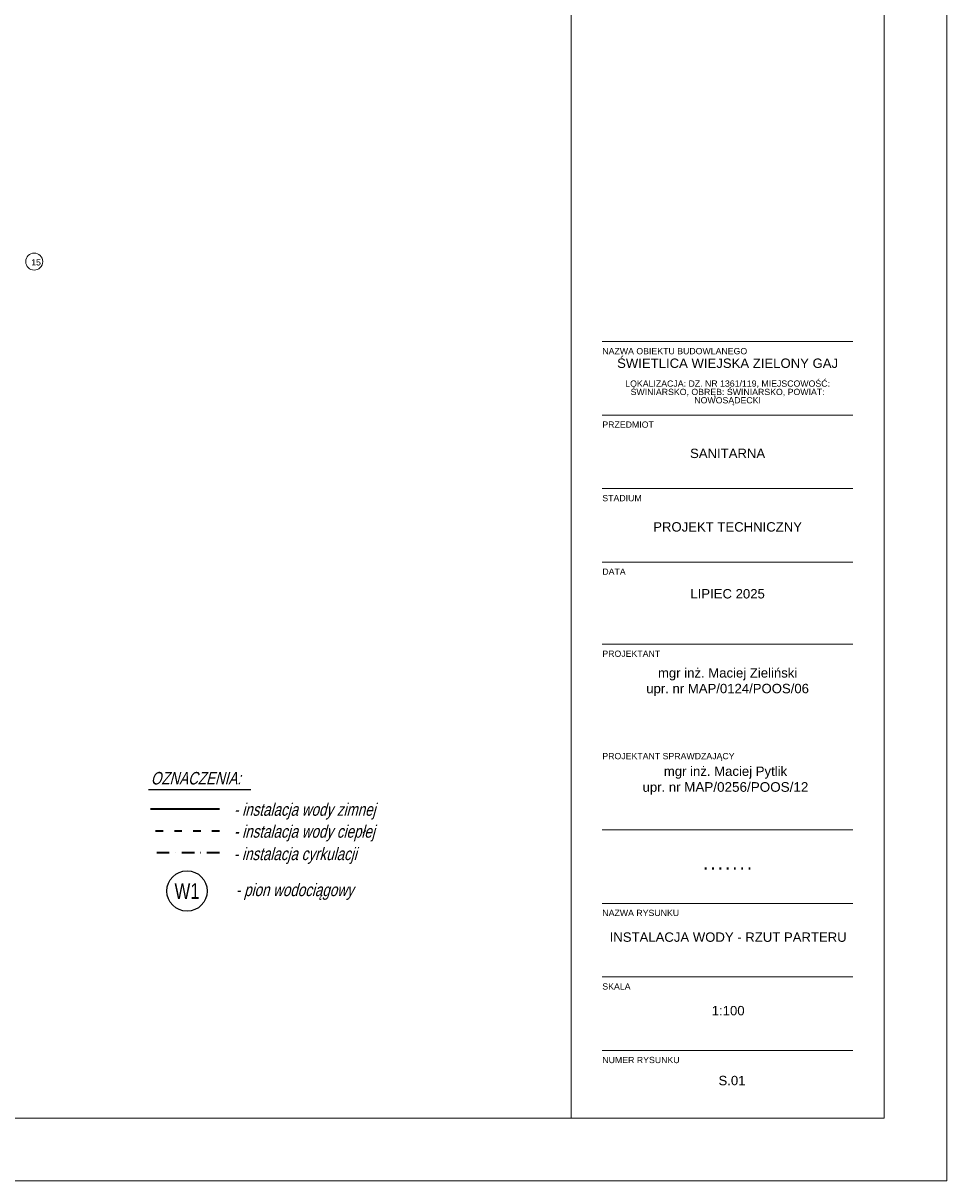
# Model space of a CAD drawing. Header units: millimetres. Extents: x 49908 to 79848, y -11883 to -3092.
# Tile 9 of 222: x 54373 to 55848, y -7293 to -5444. Entities that reach past the tile are written whole.
import ezdxf
from ezdxf.enums import TextEntityAlignment as Align

# ---------------------------------------------------------------- set-up
doc = ezdxf.new("R2010")
doc.units = ezdxf.units.MM
doc.linetypes.add('ACAD_ISO03W100', pattern=[30, 12, -18])
doc.linetypes.add('DASHDOT', pattern=[1, 0.5, -0.25, 0, -0.25])
doc.layers.get('0').update_dxf_attribs({"color": 9, "lineweight": 9})
doc.layers.add('A_CIENKA', color=9, linetype='Continuous', lineweight=9)
doc.layers.add('S_Woda', color=4, linetype='Continuous', lineweight=35)
doc.layers.add('A_WYMIAR', color=9, linetype='Continuous', lineweight=5, transparency=0.2)
doc.layers.add('S_Opis', color=2, linetype='Continuous')
doc.styles.add('Arial', font='arial.ttf')
doc.styles.add('ROMANS', font='romanpl.shx', dxfattribs={"bigfont": 'romanbigpl.shx'})

msp = doc.modelspace()

# ---------------------------------------------------------------- linework, layer by layer
at = {"color": 2}
for p, q in [((55297.7, -6966.9), (55697.7, -6966.9)), ((55297.7, -7084.2), (55697.7, -7084.2))]:
    msp.add_line(p, q, dxfattribs=at)
at = {"layer": 'A_CIENKA', "color": 2}
for p, q in [((55247.7, -4282.6), (55247.7, -7192.6)), ((55747.7, -4282.6), (55747.7, -7192.6)), ((55297.7, -5952.5), (55697.7, -5952.5)), ((55297.7, -6069.8), (55697.7, -6069.8)), ((55297.7, -6187.2), (55697.7, -6187.2)), ((55297.7, -6304.6), (55697.7, -6304.6)), ((55297.7, -6435.5), (55697.7, -6435.5)), ((55297.7, -6732.1), (55697.7, -6732.1)), ((55297.7, -6849.5), (55697.7, -6849.5)), ((55297.7, -6966.9), (55697.7, -6966.9)), ((55297.7, -7084.2), (55697.7, -7084.2))]:
    msp.add_line(p, q, dxfattribs=at)
at = {"layer": 'A_CIENKA', "color": 7, "true_color": 0xffffff}
msp.add_lwpolyline([(49907.7, -3092.1), (55847.7, -3092.1), (55847.7, -7292.6), (49907.7, -7292.6), (49907.7, -3092.1)], dxfattribs=at)
at = {"layer": 'A_CIENKA', "color": 2}
msp.add_lwpolyline([(50162.2, -3192.1), (55747.7, -3192.1), (55747.7, -7192.6), (50162.2, -7192.6)], close=True, dxfattribs=at)
at = {"layer": 'A_WYMIAR'}
msp.add_circle((54390.8, -5824.9), 13.6, dxfattribs=at)
at = {"layer": 'S_Opis'}
msp.add_line((54736.4, -6668.1), (54573.2, -6668.1), dxfattribs=at)
at = {"layer": 'S_Opis', "color": 3}
msp.add_circle((54634.8, -6829.8), 32.2, dxfattribs=at)
at = {"layer": 'S_Woda'}
msp.add_line((54686.6, -6699), (54576.7, -6699), dxfattribs=at)
at = {"layer": 'S_Woda', "linetype": 'ACAD_ISO03W100'}
msp.add_line((54686.6, -6734), (54576.7, -6734), dxfattribs=at)
at = {"layer": 'S_Woda', "linetype": 'DASHDOT', "ltscale": 40}
msp.add_line((54686.6, -6769), (54576.7, -6769), dxfattribs=at)

# ---------------------------------------------------------------- texts
at = {"color": 2, "char_height": 15, "width": 400, "attachment_point": 1, "style": 'Arial'}
for s, insert in [('\\pxqc;INSTALACJA WODY - RZUT PARTERU', (55298.6, -6895.9)), ('\\pxqc;1:100', (55298.6, -7013.3)), ('\\pxqc;S.01', (55304.7, -7124.9))]:
    msp.add_mtext(s, dxfattribs=dict(at, insert=insert))
at = {"color": 2, "ltscale": 80, "char_height": 10, "width": 135.734, "attachment_point": 1, "style": 'Arial'}
for s, insert in [('SKALA', (55297.7, -6977.2)), ('{\\fArial|b0|i0|c238|p34;NUMER RYSUNKU}', (55297.7, -7094.6))]:
    msp.add_mtext(s, dxfattribs=dict(at, insert=insert))
at = {"layer": 'A_CIENKA', "color": 2, "ltscale": 80, "char_height": 10, "attachment_point": 1, "style": 'Arial'}
for s, insert, width in [('NAZWA OBIEKTU BUDOWLANEGO', (55297.7, -5962.8), 390.836), ('{\\fArial|b0|i0|c238|p34;PRZEDMIOT}', (55297.7, -6080.1), 135.734), ('{\\fArial|b0|i0|c238|p34;STADIUM}', (55297.7, -6197.5), 135.734), ('DATA', (55297.7, -6314.9), 135.734), ('{\\fArial|b0|i0|c238|p34;PROJEKTANT}', (55297.7, -6445.9), 135.734), ('PROJEKTANT SPRAWDZAJĄCY', (55297.7, -6609.4), 214.014), ('{\\fArial|b0|i0|c238|p34;NAZWA RYSUNKU}', (55297.7, -6859.8), 135.734), ('SKALA', (55297.7, -6977.2), 135.734), ('{\\fArial|b0|i0|c238|p34;NUMER RYSUNKU}', (55297.7, -7094.6), 135.734)]:
    msp.add_mtext(s, dxfattribs=dict(at, insert=insert, width=width))
at = {"layer": 'A_CIENKA', "color": 2, "char_height": 15, "width": 400, "attachment_point": 1, "style": 'Arial'}
for s, insert in [('\\pxsm0.8,qc;ŚWIETLICA WIEJSKA ZIELONY GAJ\\P\\psm0.6;\\P\\psm0.8;{\\H0.66667x;LOKALIZACJA: DZ. NR 1361/119, MIEJSCOWOŚĆ: ŚWINIARSKO, OBRĘB: ŚWINIARSKO, POWIAT: NOWOSĄDECKI}', (55297.7, -5979.6)), ('\\pxqc;SANITARNA', (55297.7, -6123.5)), ('\\pxqc;PROJEKT TECHNICZNY', (55297.7, -6240.9)), ('\\pxqc;LIPIEC 2025', (55297.7, -6347.7)), ('\\pxqc;{\\H0.2x;\\P\\P}mgr inż. Maciej Zieliński\\Pupr. nr MAP/0124/POOS/06', (55297.7, -6464)), ('\\pxqc;{\\H0.2x;\\P\\P}mgr inż. Maciej Pytlik\\Pupr. nr {\\H1.025641x;MAP/0256/POOS/12}', (55294.3, -6621))]:
    msp.add_mtext(s, dxfattribs=dict(at, insert=insert))
at = {"layer": 'A_CIENKA', "color": 2, "insert": (55297.7, -6780.5), "char_height": 15, "width": 400, "attachment_point": 1}
msp.add_mtext('\\pxqc;{\\fArial|b1|i0|c238|p34;.^I.^I.^I.^I.^I.^I.}', dxfattribs=at)
at = {"layer": 'A_WYMIAR', "insert": (54386, -5821), "char_height": 10, "attachment_point": 1, "style": 'Arial'}
msp.add_mtext_dynamic_manual_height_columns('15', width=473.698, gutter_width=1.25, heights=[0], dxfattribs=at)
at = {"layer": 'S_Opis', "style": 'ROMANS', "oblique": 15, "width": 0.8}
for s, p in [('OZNACZENIA:', (54577, -6659.7)), ('- instalacja wody zimnej', (54709.6, -6709.7)), ('- instalacja wody ciepłej', (54709.6, -6744.7)), ('- instalacja cyrkulacji', (54709.3, -6780.5)), ('- pion wodociągowy', (54712.6, -6838))]:
    msp.add_text(s, height=20, dxfattribs=at).set_placement(p)
at = {"layer": 'S_Opis', "color": 3, "style": 'ROMANS', "width": 0.8}
msp.add_text('W1', height=25, dxfattribs=at).set_placement((54634.8, -6829.8), align=Align.MIDDLE_CENTER)

doc.saveas('drawing.dxf')
